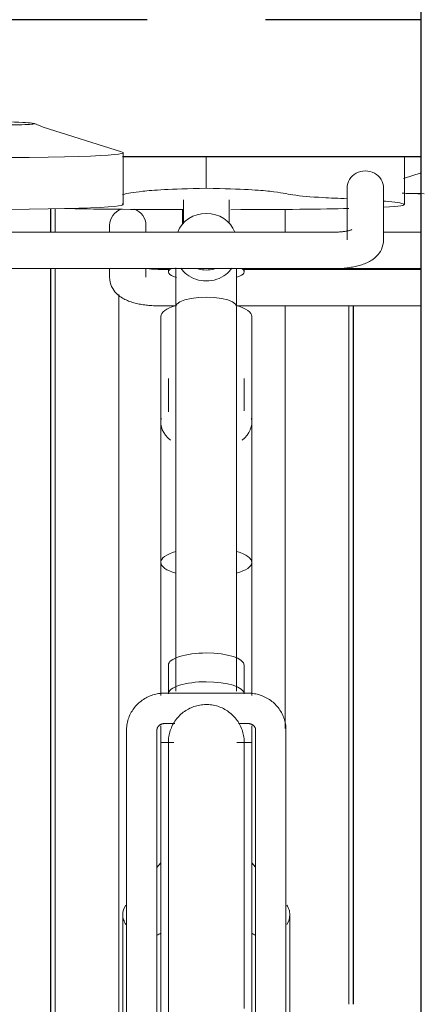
# Model space of a CAD drawing. Extents: x 50445 to 145605, y -10968 to 41989.
# Tile 113 of 256: x 88934 to 89201, y -1281 to -633. Entities that reach past the tile are written whole.
import ezdxf

# ---------------------------------------------------------------- set-up
doc = ezdxf.new("R2010")
doc.units = 0
doc.header["$LTSCALE"] = 414.30304
doc.header["$MEASUREMENT"] = 0
doc.linetypes.add('gestippeld_2_', pattern=[6.35, 3.175, -3.175])
doc.linetypes.add('hartlijn-fijn', pattern=[6, 4, -1, 0, -1])
for name, color, linetype, lineweight in [('A-EQPM', 6, 'CONTINUOUS', 18), ('S-BEAM', 4, 'CONTINUOUS', 18), ('S-COLS', 6, 'CONTINUOUS', 18), ('S-COLS-HIDN', 5, 'gestippeld_2_', 18)]:
    doc.layers.add(name, color=color, linetype=linetype, lineweight=lineweight)

# ---------------------------------------------------------------- blocks, each defined once
blk = doc.blocks.new('97_KA_gestapelde fietsenstalling 8 fietsen 1600x1900 - Type-V113-plotview doorsnede C C  -  1 op 100')
at = {"layer": 'S-COLS', "lineweight": 25}
for p, q in [((7775, -1424.44), (7775, -1439.83)), ((7775, -1463.74), (7775, -2074))]:
    blk.add_line(p, q, dxfattribs=at)
at = {"layer": 'S-COLS', "linetype": 'hartlijn-fijn'}
blk.add_line((7820, -1480.86), (7820, -2160), dxfattribs=at)
at = {"layer": 'S-COLS-HIDN'}
for p, q in [((7778, -1439.83), (7778, -1424.38)), ((7862, -1424.97), (7862, -1434.7)), ((7778, -2074), (7778, -1463.74))]:
    blk.add_line(p, q, dxfattribs=at)
blk = doc.blocks.new('97_KA_gestapelde fietsenstalling 8 fietsen 1600x1900 - Type-V114-plotview doorsnede C C  -  1 op 100')
at = {"layer": 'A-EQPM'}
for p, q in [((8019.06, -1400.87), (8007.56, -1404.6)), ((7813.9, -1435.22), (7813.9, -1439.83)), ((7837.9, -1439.83), (7837.9, -1435.22)), ((7813.9, -1463.74), (7813.9, -1469.43)), ((7837.9, -1469.43), (7837.9, -1463.74)), ((7852.63, -1464.27), (7845.9, -1464.27)), ((8019.1, -1464.27), (7902.56, -1464.27)), ((7845.9, -1488.27), (7857.36, -1488.27)), ((7897.9, -1488.27), (8019.12, -1488.27))]:
    blk.add_line(p, q, dxfattribs=at)
at = {"layer": 'A-EQPM', "flags": 128}
for points in [[(7839.37, -1463.78), (7839.91, -1463.86), (7840.47, -1463.94), (7841.05, -1464.01), (7841.64, -1464.07), (7842.24, -1464.12), (7842.85, -1464.17), (7843.47, -1464.2), (7844.09, -1464.23), (7844.72, -1464.25), (7845.36, -1464.26), (7845.9, -1464.27)], [(7813.9, -1469.43), (7814, -1471.09), (7814.28, -1472.71), (7814.72, -1474.24), (7815.3, -1475.64), (7815.97, -1476.9), (7816.71, -1478.04), (7817.49, -1479.04), (7818.3, -1479.93), (7819.11, -1480.72), (7819.93, -1481.42), (7820.75, -1482.05), (7821.57, -1482.61), (7822.39, -1483.13), (7823.21, -1483.59), (7824.03, -1484.02), (7824.85, -1484.42), (7825.67, -1484.78), (7826.5, -1485.12), (7827.34, -1485.43), (7828.18, -1485.72), (7829.03, -1485.99), (7829.89, -1486.25), (7830.76, -1486.48), (7831.63, -1486.7), (7832.52, -1486.9), (7833.41, -1487.09), (7834.31, -1487.26), (7835.22, -1487.42), (7836.14, -1487.57), (7837.07, -1487.7), (7838, -1487.81), (7838.94, -1487.92), (7839.89, -1488.01), (7840.84, -1488.08), (7841.79, -1488.15), (7842.75, -1488.2), (7843.71, -1488.23), (7844.67, -1488.26), (7845.64, -1488.27), (7845.9, -1488.27)]]:
    blk.add_lwpolyline(points, dxfattribs=at)
at = {"layer": 'A-EQPM'}
for start_param, end_param in [(1.934265, 3.141593), (0, 1.18758)]:
    blk.add_ellipse((7825.9, -1435.22), major_axis=(12, 0), ratio=0.939693, start_param=start_param, end_param=end_param, dxfattribs=at)
for points in [[(8006.66, -1414.18), (8010.12, -1414.31), (8015.17, -1414.42), (8021.24, -1414.5)], [(8018.6, -1414.56), (8014.09, -1414.44), (8010.13, -1414.31), (8006.67, -1414.18)]]:
    blk.add_open_spline(points, degree=3, dxfattribs=at)
at = {"layer": 'S-COLS', "linetype": 'hartlijn-fijn'}
for p, q in [((7929.6, -1424.81), (7929.6, -1439.83)), ((7929.6, -1488.08), (7929.6, -1766.34))]:
    blk.add_line(p, q, dxfattribs=at)
at = {"layer": 'S-COLS', "lineweight": 25}
blk.add_line((7974.6, -1947.88), (7974.6, -1488.08), dxfattribs=at)
at = {"layer": 'S-COLS-HIDN'}
blk.add_line((7971.6, -1488.08), (7971.6, -1947.88), dxfattribs=at)
blk = doc.blocks.new('97_KA_gestapelde fietsenstalling 16 fietsen 1600x2900 - Type-V125-plotview doorsnede C C  -  1 op 100')
at = {"layer": 'A-EQPM'}
for p, q in [((7822.87, -1421.64), (7822.87, -1387.56)), ((7877.63, -1410.85), (7877.63, -1389.74)), ((8008.12, -1421.64), (8008.12, -1389.79)), ((7970.38, -1410.75), (7970.38, -1444.95)), ((7994.38, -1444.95), (7994.38, -1410.75)), ((7862.63, -1418.47), (7862.63, -1433.94)), ((7892.63, -1433.94), (7892.63, -1418.47)), ((7962.38, -1439.79), (7707.31, -1439.79)), ((8019.09, -1439.79), (7994.38, -1439.79)), ((7717.28, -1463.79), (7962.38, -1463.79)), ((7852.63, -1463.74), (7852.63, -1465.96)), ((7902.63, -1465.96), (7902.63, -1463.74)), ((7962.38, -1463.79), (8019.1, -1463.79)), ((7857.63, -1488.79), (7857.63, -1741.79)), ((7897.63, -1741.79), (7897.63, -1488.79)), ((7847.63, -1495.29), (7847.63, -1657.06)), ((7907.63, -1657.06), (7907.63, -1495.29)), ((7852.63, -1536.01), (7852.63, -1558.11)), ((7902.63, -1557.32), (7902.63, -1536.01)), ((7847.63, -1564.87), (7847.63, -1603.36)), ((7907.63, -1603.36), (7907.63, -1564.87)), ((7847.63, -1657.42), (7847.63, -1744.61)), ((7907.63, -1744.61), (7907.63, -1657.42)), ((7852.63, -1724.69), (7852.63, -1743.64)), ((7902.63, -1743.64), (7902.63, -1724.69)), ((7905.13, -1743.15), (7850.13, -1743.15)), ((7825.13, -1767.33), (7825.13, -2074.49)), ((7845.13, -2036.96), (7845.13, -1767.33)), ((7847.63, -1764.73), (7847.63, -1775.62)), ((7850.13, -1763.15), (7856.91, -1763.15)), ((7898.92, -1763.15), (7905.13, -1763.15)), ((7907.63, -1775.62), (7907.63, -1764.73)), ((7910.13, -1767.33), (7910.13, -2036.96)), ((7930.13, -2074.49), (7930.13, -1767.33)), ((7856.29, -1775.62), (7847.63, -1775.62)), ((7847.63, -2080.42), (7847.63, -1775.62)), ((7907.63, -1775.62), (7897.64, -1775.62)), ((7907.63, -1775.62), (7907.63, -2080.42)), ((7847.63, -1854.69), (7845.03, -1857.86)), ((7910.13, -1857.74), (7907.63, -1854.69)), ((7822.63, -1888.86), (7822.63, -2073.34)), ((7932.63, -2000.68), (7932.63, -1888.86))]:
    blk.add_line(p, q, dxfattribs=at)
at = {"layer": 'A-EQPM', "flags": 128}
for points in [[(7821.84, -1386.97), (7770.14, -1370.65), (7764.46, -1368.36)], [(7973.59, -1438.04), (7973.56, -1438.06), (7973.48, -1438.1), (7973.36, -1438.16), (7973.18, -1438.23), (7972.96, -1438.32), (7972.7, -1438.41), (7972.4, -1438.51), (7972.07, -1438.61), (7971.7, -1438.72), (7971.3, -1438.82), (7970.88, -1438.92), (7970.42, -1439.03), (7969.94, -1439.12), (7969.44, -1439.22), (7968.91, -1439.3), (7968.37, -1439.38), (7967.81, -1439.46), (7967.24, -1439.53), (7966.65, -1439.59), (7966.05, -1439.64), (7965.43, -1439.69), (7964.81, -1439.72), (7964.19, -1439.75), (7963.56, -1439.77), (7962.92, -1439.79), (7962.38, -1439.79)], [(7994.38, -1444.95), (7994.29, -1446.62), (7994, -1448.23), (7993.56, -1449.76), (7992.98, -1451.16), (7992.31, -1452.43), (7991.57, -1453.56), (7990.79, -1454.56), (7989.99, -1455.45), (7989.17, -1456.24), (7988.35, -1456.94), (7987.53, -1457.57), (7986.71, -1458.14), (7985.89, -1458.65), (7985.07, -1459.12), (7984.26, -1459.54), (7983.43, -1459.94), (7982.61, -1460.3), (7981.78, -1460.64), (7980.94, -1460.95), (7980.1, -1461.24), (7979.25, -1461.51), (7978.39, -1461.77), (7977.52, -1462), (7976.65, -1462.22), (7975.76, -1462.42), (7974.87, -1462.61), (7973.97, -1462.79), (7973.06, -1462.94), (7972.14, -1463.09), (7971.21, -1463.22), (7970.28, -1463.34), (7969.34, -1463.44), (7968.39, -1463.53), (7967.44, -1463.61), (7966.49, -1463.67), (7965.53, -1463.72), (7964.57, -1463.75), (7963.61, -1463.78), (7962.64, -1463.79), (7962.38, -1463.79)], [(7857.63, -1488.79), (7857.63, -1487.68), (7857.63, -1486.55), (7857.63, -1485.42), (7857.63, -1484.28), (7857.63, -1483.13), (7857.63, -1481.97), (7857.63, -1480.81), (7857.63, -1479.66), (7857.63, -1478.5), (7857.63, -1477.34), (7857.63, -1476.19), (7857.63, -1475.04), (7857.63, -1473.9), (7857.63, -1472.77), (7857.63, -1471.66), (7857.63, -1470.55), (7857.63, -1469.46), (7857.63, -1468.39), (7857.63, -1467.34), (7857.63, -1466.3), (7857.63, -1465.29), (7857.63, -1464.3), (7857.63, -1463.34)], [(7897.63, -1463.9), (7897.63, -1464.87), (7897.63, -1465.88), (7897.63, -1466.9), (7897.63, -1467.95), (7897.63, -1469.01), (7897.63, -1470.09), (7897.63, -1471.19), (7897.63, -1472.3), (7897.63, -1473.43), (7897.63, -1474.56), (7897.63, -1475.7), (7897.63, -1476.85), (7897.63, -1478.01), (7897.63, -1479.17), (7897.63, -1480.33), (7897.63, -1481.49), (7897.63, -1482.64), (7897.63, -1483.79), (7897.63, -1484.94), (7897.63, -1486.08), (7897.63, -1487.21), (7897.63, -1488.32), (7897.63, -1488.79)], [(7857.63, -1488.79), (7858.31, -1487.17), (7860.31, -1485.66), (7863.49, -1484.37), (7867.63, -1483.37), (7872.46, -1482.75), (7877.63, -1482.54)], [(7877.63, -1482.54), (7882.81, -1482.75), (7887.63, -1483.37), (7891.78, -1484.37), (7894.95, -1485.66), (7896.95, -1487.17), (7897.63, -1488.79)], [(7850.13, -1743.15), (7849.15, -1743.17), (7848.18, -1743.22), (7847.2, -1743.32), (7846.23, -1743.45), (7845.27, -1743.61), (7844.31, -1743.81), (7843.36, -1744.05), (7842.42, -1744.33), (7841.5, -1744.64), (7840.58, -1744.98), (7839.68, -1745.37), (7838.79, -1745.78), (7837.92, -1746.23), (7837.07, -1746.71), (7836.23, -1747.23), (7835.42, -1747.78), (7834.63, -1748.36), (7833.86, -1748.97), (7833.11, -1749.61), (7832.4, -1750.29), (7831.71, -1750.99), (7831.04, -1751.71), (7830.41, -1752.47), (7829.81, -1753.25), (7829.24, -1754.05), (7828.7, -1754.88), (7828.2, -1755.73), (7827.73, -1756.6), (7827.3, -1757.48), (7826.9, -1758.39), (7826.55, -1759.31), (7826.23, -1760.25), (7825.95, -1761.2), (7825.71, -1762.16), (7825.51, -1763.13), (7825.36, -1764.11), (7825.24, -1765.09), (7825.17, -1766.08), (7825.13, -1767.07), (7825.13, -1767.33)], [(7930.13, -1767.33), (7930.11, -1766.34), (7930.05, -1765.35), (7929.94, -1764.37), (7929.8, -1763.39), (7929.61, -1762.42), (7929.38, -1761.46), (7929.12, -1760.5), (7928.81, -1759.56), (7928.46, -1758.64), (7928.08, -1757.73), (7927.66, -1756.83), (7927.2, -1755.96), (7926.7, -1755.11), (7926.18, -1754.27), (7925.61, -1753.46), (7925.02, -1752.68), (7924.4, -1751.92), (7923.74, -1751.18), (7923.06, -1750.47), (7922.35, -1749.79), (7921.61, -1749.14), (7920.85, -1748.52), (7920.06, -1747.93), (7919.26, -1747.38), (7918.43, -1746.85), (7917.58, -1746.36), (7916.71, -1745.9), (7915.83, -1745.47), (7914.93, -1745.08), (7914.02, -1744.73), (7913.09, -1744.41), (7912.16, -1744.12), (7911.21, -1743.87), (7910.25, -1743.66), (7909.29, -1743.49), (7908.32, -1743.35), (7907.35, -1743.25), (7906.37, -1743.18), (7905.4, -1743.15), (7905.13, -1743.15)], [(7852.63, -1775.62), (7852.65, -1774.62), (7852.71, -1773.62), (7852.81, -1772.62), (7852.95, -1771.63), (7853.13, -1770.65), (7853.35, -1769.67), (7853.61, -1768.71), (7853.9, -1767.75), (7854.24, -1766.81), (7854.61, -1765.88), (7855.01, -1764.97), (7855.46, -1764.07), (7855.94, -1763.19), (7856.45, -1762.34), (7857, -1761.5), (7857.58, -1760.69), (7858.19, -1759.9), (7858.84, -1759.13), (7859.51, -1758.39), (7860.22, -1757.68), (7860.95, -1757), (7861.7, -1756.35), (7862.49, -1755.73), (7863.29, -1755.14), (7864.13, -1754.58), (7864.98, -1754.06), (7865.85, -1753.57), (7866.74, -1753.11), (7867.65, -1752.7), (7868.57, -1752.32), (7869.51, -1751.97), (7870.47, -1751.67), (7871.43, -1751.4), (7872.4, -1751.17), (7873.38, -1750.98), (7874.37, -1750.83), (7875.37, -1750.72), (7876.36, -1750.65), (7877.36, -1750.62), (7878.36, -1750.63), (7879.36, -1750.68), (7880.36, -1750.77), (7881.35, -1750.89), (7882.33, -1751.06), (7883.31, -1751.27), (7884.28, -1751.52), (7885.24, -1751.8), (7886.19, -1752.13), (7887.12, -1752.49), (7888.04, -1752.88), (7888.94, -1753.32), (7889.82, -1753.79), (7890.68, -1754.29), (7891.53, -1754.83), (7892.35, -1755.4), (7893.14, -1756.01), (7893.91, -1756.64), (7894.66, -1757.31), (7895.38, -1758.01), (7896.07, -1758.73), (7896.73, -1759.48), (7897.36, -1760.26), (7897.96, -1761.06), (7898.52, -1761.88), (7899.06, -1762.73), (7899.55, -1763.6), (7900.02, -1764.48), (7900.44, -1765.39), (7900.83, -1766.31), (7901.19, -1767.24), (7901.5, -1768.19), (7901.78, -1769.15), (7902.02, -1770.12), (7902.22, -1771.1), (7902.38, -1772.09), (7902.5, -1773.08), (7902.59, -1774.08), (7902.63, -1775.08), (7902.63, -1775.62)], [(7845.13, -1767.33), (7845.14, -1767.19), (7845.15, -1767.04), (7845.16, -1766.9), (7845.18, -1766.76), (7845.21, -1766.61), (7845.24, -1766.47), (7845.28, -1766.32), (7845.33, -1766.18), (7845.39, -1766.04), (7845.45, -1765.89), (7845.51, -1765.75), (7845.59, -1765.61), (7845.67, -1765.47), (7845.76, -1765.33), (7845.85, -1765.19), (7845.96, -1765.05), (7846.07, -1764.91), (7846.19, -1764.78), (7846.31, -1764.65), (7846.45, -1764.52), (7846.59, -1764.4), (7846.73, -1764.28), (7846.89, -1764.16), (7847.05, -1764.05), (7847.22, -1763.95), (7847.39, -1763.85), (7847.57, -1763.75), (7847.76, -1763.66), (7847.95, -1763.58), (7848.15, -1763.5), (7848.35, -1763.43), (7848.56, -1763.37), (7848.76, -1763.31), (7848.98, -1763.27), (7849.19, -1763.23), (7849.41, -1763.19), (7849.63, -1763.17), (7849.85, -1763.16), (7850.07, -1763.15), (7850.13, -1763.15)], [(7905.13, -1763.15), (7905.35, -1763.15), (7905.58, -1763.17), (7905.8, -1763.19), (7906.01, -1763.22), (7906.23, -1763.25), (7906.44, -1763.3), (7906.65, -1763.35), (7906.86, -1763.41), (7907.06, -1763.48), (7907.26, -1763.56), (7907.46, -1763.64), (7907.64, -1763.72), (7907.83, -1763.82), (7908, -1763.92), (7908.17, -1764.02), (7908.33, -1764.13), (7908.49, -1764.25), (7908.64, -1764.37), (7908.78, -1764.49), (7908.92, -1764.62), (7909.05, -1764.75), (7909.17, -1764.88), (7909.28, -1765.01), (7909.38, -1765.15), (7909.48, -1765.29), (7909.57, -1765.43), (7909.66, -1765.57), (7909.73, -1765.71), (7909.8, -1765.85), (7909.86, -1766), (7909.92, -1766.14), (7909.97, -1766.28), (7910.01, -1766.43), (7910.05, -1766.57), (7910.08, -1766.72), (7910.1, -1766.86), (7910.12, -1767.01), (7910.13, -1767.15), (7910.13, -1767.29), (7910.13, -1767.33)], [(7852.63, -1776.01), (7852.63, -1775.63), (7852.63, -1775.62)], [(7852.63, -1782.36), (7852.63, -1780.05), (7852.63, -1778.22), (7852.63, -1776.87), (7852.63, -1776.01), (7852.63, -1775.63), (7852.63, -1775.62)], [(7852.63, -1775.62), (7852.63, -1775.86), (7852.63, -1776.59), (7852.63, -1777.81), (7852.63, -1779.51), (7852.63, -1781.69), (7852.63, -1784.35), (7852.63, -1787.49), (7852.63, -1791.09), (7852.63, -1795.16), (7852.63, -1799.68), (7852.63, -1804.65), (7852.63, -1810.06), (7852.63, -1815.91), (7852.63, -1822.17), (7852.63, -1828.86), (7852.63, -1835.94), (7852.63, -1843.41), (7852.63, -1851.27), (7852.63, -1859.49), (7852.63, -1868.06), (7852.63, -1876.98), (7852.63, -1886.22), (7852.63, -1895.77), (7852.63, -1905.61), (7852.63, -1915.74), (7852.63, -1926.12), (7852.63, -1936.76), (7852.63, -1947.62), (7852.63, -1958.7)], [(7902.63, -1776.01), (7902.63, -1775.63), (7902.63, -1775.62)], [(7902.63, -1950.59), (7902.63, -1939.67), (7902.63, -1928.97), (7902.63, -1918.51), (7902.63, -1908.32), (7902.63, -1898.39), (7902.63, -1888.76), (7902.63, -1879.44), (7902.63, -1870.44), (7902.63, -1861.77), (7902.63, -1853.45), (7902.63, -1845.5), (7902.63, -1837.92), (7902.63, -1830.73), (7902.63, -1823.94), (7902.63, -1817.56), (7902.63, -1811.6), (7902.63, -1806.07), (7902.63, -1800.98), (7902.63, -1796.33), (7902.63, -1792.14), (7902.63, -1788.41), (7902.63, -1785.15), (7902.63, -1782.36), (7902.63, -1780.05), (7902.63, -1778.22), (7902.63, -1776.87), (7902.63, -1776.01), (7902.63, -1775.63), (7902.63, -1775.62)], [(7902.63, -1775.62), (7902.63, -1775.86), (7902.63, -1776.59), (7902.63, -1777.81), (7902.63, -1779.51), (7902.63, -1781.69), (7902.63, -1782.92)]]:
    blk.add_lwpolyline(points, dxfattribs=at)
at = {"layer": 'A-EQPM'}
for centre, major_axis, ratio, start_param, end_param in [((7982.38, -1410.75), (12, 0), 0.939693, 0, 3.141593), ((7877.63, -1446.07), (20, 0), 0.931915, 1.570796, 2.797325), ((7877.63, -1446.07), (20, 0), 0.931915, 0.344268, 1.570796), ((7877.63, -1465.96), (25, 0), 0.237436, 2.755893, 3.811591), ((7877.63, -1446.07), (20, 0), 0.931915, 4.45059, 4.712389), ((7877.63, -1446.07), (20, 0), 0.931915, 4.712389, 4.974188), ((7877.63, -1465.96), (25, 0), 0.237436, 5.650961, 6.668885), ((7877.63, -1495.29), (30, 0), 0.320127, 2.293457, 3.141593), ((7877.63, -1495.29), (30, 0), 0.320127, 0, 0.848135), ((7877.63, -1564.87), (30, 0), 0.642922, 3.001013, 3.804386), ((7877.63, -1564.87), (30, 0), 0.642922, 5.620392, 6.423765), ((7877.63, -1657.06), (30, 0), 0.320127, 2.305075, 3.98686), ((7877.63, -1657.06), (30, 0), 0.320127, 5.437917, 7.119611), ((7877.63, -1724.69), (25, 0), 0.320127, 1.570796, 3.141593), ((7877.63, -1724.69), (25, 0), 0.320127, 0, 1.570796), ((7877.63, -1743.64), (25, 0), 0.320127, 1.570796, 3.141593), ((7877.63, -1743.64), (25, 0), 0.320127, 0, 1.570796)]:
    blk.add_ellipse(centre, major_axis=major_axis, ratio=ratio, start_param=start_param, end_param=end_param, dxfattribs=at)
for points, knots in [([(7705.48, -1369.56), (7735.96, -1369.56), (7756.14, -1369.17), (7767.92, -1368.56), (7758.34, -1367.48), (7731.5, -1366.67), (7718.65, -1368.11), (7706.85, -1368.73)], [0, 0, 0, 0, 0.0750352, 0.1415308, 0.2184258, 0.31038, 0.3957861, 0.3957861, 0.3957861, 0.3957861]), ([(7877.63, -1410.85), (7852.91, -1411.45), (7832.86, -1412.85), (7825.99, -1414.32), (7822.5, -1414.93)], [-0.7724372, -0.7724372, -0.7724372, -0.7724372, -0.6784828, -0.5895216, -0.5895216, -0.5895216, -0.5895216]), ([(7970.46, -1417.83), (7964.79, -1417.56), (7950, -1416.91), (7934.24, -1415.58), (7924.16, -1412.97), (7902.36, -1411.45), (7877.63, -1410.85)], [-0.39426, -0.39426, -0.39426, -0.39426, -0.3222089, -0.1989454, -0.0939544, 0, 0, 0, 0]), ([(7994.31, -1423.44), (8017.12, -1422.21), (8006.79, -1420.47), (7994.8, -1419.36), (7994.34, -1419.32)], [-0.6570818, -0.6570818, -0.6570818, -0.6570818, -0.5012721, -0.4949891, -0.4949891, -0.4949891, -0.4949891]), ([(7860.82, -1463.51), (7861.91, -1465.06), (7864.79, -1468.06), (7870.66, -1471.17), (7875.31, -1471.92), (7877.63, -1471.92)], [0.6818417, 0.6818417, 0.6818417, 0.6818417, 0.7777778, 0.8888889, 1, 1, 1, 1]), ([(7877.63, -1471.92), (7879.96, -1471.92), (7884.61, -1471.17), (7890.45, -1468.09), (7893.32, -1465.1), (7894.4, -1463.57)], [0, 0, 0, 0, 0.1111111, 0.2222222, 0.3167031, 0.3167031, 0.3167031, 0.3167031])]:
    blk.add_open_spline(points, degree=3, knots=knots, dxfattribs=at)
for points in [[(7692.38, -1390.93), (7805.32, -1390.93), (7826.9, -1388.93), (7822.31, -1387.12)], [(7822.31, -1387.12), (7826.9, -1388.93), (7805.32, -1390.93), (7692.38, -1390.93)], [(7822.31, -1421.2), (7826.9, -1423.01), (7805.32, -1425.01), (7692.38, -1425.01)], [(7784.13, -1424.25), (7801.64, -1424.66), (7829.2, -1424.88), (7862.43, -1424.98)], [(7893.8, -1425), (7928.99, -1424.93), (7954.02, -1424.65), (7971.47, -1424.24)], [(7822.63, -1888.86), (7822.63, -1886.64), (7823.33, -1884.5), (7824.64, -1882.72)], [(7930.62, -1882.72), (7931.28, -1883.61), (7932.29, -1885.57), (7932.63, -1887.75), (7932.63, -1888.86)], [(7824.64, -1895.44), (7823.99, -1894.41), (7822.98, -1892.23), (7822.63, -1889.97), (7822.63, -1888.86)], [(7932.63, -1888.86), (7932.63, -1891.08), (7931.93, -1893.38), (7930.62, -1895.44)], [(7847.68, -1901.06), (7846.9, -1901.57), (7846.04, -1902.01), (7845.13, -1902.36)], [(7910.13, -1902.36), (7909.22, -1902.01), (7908.35, -1901.58), (7907.58, -1901.07)]]:
    blk.add_open_spline(points, degree=3, dxfattribs=at)
at = {"layer": 'S-BEAM', "lineweight": 25}
for p, q in [((7838.69, -1300), (7735.07, -1300)), ((8018.92, -1300), (7916.57, -1300)), ((8018.92, -1300), (8018.92, -1306)), ((8018.92, -1306), (8018.92, -1384)), ((8018.92, -1384), (8018.92, -1390)), ((7822.48, -1390), (8018.92, -1390))]:
    blk.add_line(p, q, dxfattribs=at)
at = {"layer": 'S-COLS', "lineweight": 25}
blk.add_line((8018.93, -1210), (8018.93, -2163.14), dxfattribs=at)

msp = doc.modelspace()

# ---------------------------------------------------------------- block references
at = {"layer": 'A-EQPM'}
for name in ['97_KA_gestapelde fietsenstalling 16 fietsen 1600x2900 - Type-V125-plotview doorsnede C C  -  1 op 100', '97_KA_gestapelde fietsenstalling 8 fietsen 1600x1900 - Type-V113-plotview doorsnede C C  -  1 op 100', '97_KA_gestapelde fietsenstalling 8 fietsen 1600x1900 - Type-V114-plotview doorsnede C C  -  1 op 100']:
    msp.add_blockref(name, (81179.52, 667.18), dxfattribs=at)

doc.saveas('drawing.dxf')
